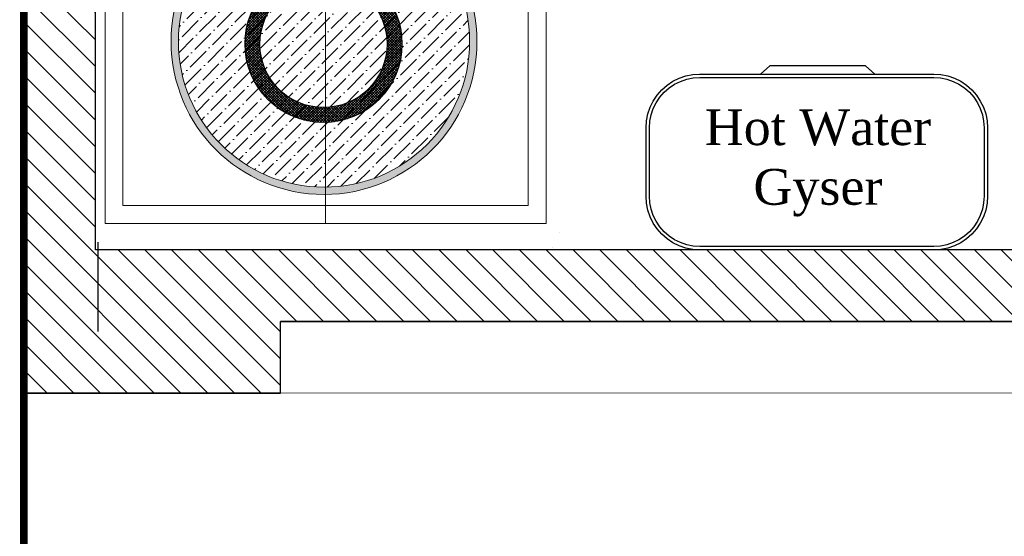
# Model space of a CAD drawing. Extents: x 258674 to 1051069, y -600163 to -66531.
# Tile 3 of 27: x 1050189 to 1050254, y -599753 to -599719. Entities that reach past the tile are written whole.
import ezdxf

# ---------------------------------------------------------------- set-up
doc = ezdxf.new("R2010")
doc.units = 0
doc.header["$LTSCALE"] = 21
doc.header["$MEASUREMENT"] = 0
doc.linetypes.add('LEVEL-F-OVERALL LAYOUT$0$HIDDEN', pattern=[0.375, 0.25, -0.125])
doc.layers.get('0').update_dxf_attribs({"linetype": 'CONTINUOUS'})
for name, color, linetype, lineweight in [('A - TEXT', 7, 'CONTINUOUS', 13), ('A_ FURN', 44, 'CONTINUOUS', 20), ('CKD Equipments', 252, 'CONTINUOUS', 0), ('DOOR-MAIN ENTRY', 7, 'CONTINUOUS', 18), ('LEVEL-F-OVERALL LAYOUT$0$I-FLOR-OVHD', 251, 'LEVEL-F-OVERALL LAYOUT$0$HIDDEN', 18), ('ND_26_HATCH', 8, 'CONTINUOUS', 13), ('New-Design-Equipment', 1, 'CONTINUOUS', 5), ('Wall', 7, 'CONTINUOUS', 30)]:
    doc.layers.add(name, color=color, linetype=linetype, lineweight=lineweight)
for name, color, linetype in [('A-wall', 2, 'CONTINUOUS'), ('DIMENSIONS', 20, 'CONTINUOUS'), ('Edges', 7, 'CONTINUOUS'), ('kitchen equip1', 8, 'CONTINUOUS')]:
    doc.layers.add(name, color=color, linetype=linetype)
doc.styles.add('CKD_Dimension Text', font='BOOKOSI.TTF')
pattern_1 = [(135, (1049698.7375, -674280.6711), (-0.883883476, -0.883883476), [])]

# ---------------------------------------------------------------- blocks, each defined once
blk = doc.blocks.new('G$C46422E3B')
at = {"layer": 'A_ FURN', "ltscale": 2}
h = blk.add_hatch(dxfattribs=at)
h.set_pattern_fill('ANSI37', color=15)
h.set_pattern_definition([(45, (111347.439, 475109.8173), (-2.24506403, 2.24506403), []), (135, (111347.439, 475109.8173), (-2.24506403, -2.24506403), [])])
edge = h.paths.add_edge_path()
edge.add_arc((131.7, 131.7), 131.7, 0, 360)
edge = h.paths.add_edge_path(flags=16)
edge.add_arc((131.7, 131.7), 106.7, 0, 360)
at = {"layer": 'kitchen equip1'}
for radius in [131.7, 106.7]:
    blk.add_circle((131.7, 131.7), radius, dxfattribs=at)
blk = doc.blocks.new('boilerplan')
at = {"layer": 'Edges'}
for p, q in [((277.1, 347), (288.7, 349.3)), ((288.7, 349.3), (300.3, 350)), ((300.3, 350), (693.6, 350)), ((693.6, 350), (705.1, 349.3)), ((705.1, 349.3), (716.7, 347)), ((236.6, 323.6), (245.5, 331.4)), ((245.5, 331.4), (255.3, 337.9)), ((249, 326.8), (258.2, 332.9)), ((255.3, 337.9), (265.9, 343.2)), ((258.2, 332.9), (268.1, 337.8)), ((265.9, 343.2), (277.1, 347)), ((268.1, 337.8), (278.6, 341.4)), ((278.6, 341.4), (289.4, 343.5)), ((289.4, 343.5), (300.5, 344.2)), ((300.5, 344.2), (693.4, 344.2)), ((693.4, 344.2), (704.4, 343.5)), ((704.4, 343.5), (715.2, 341.4)), ((715.2, 341.4), (725.7, 337.8)), ((716.7, 347), (727.9, 343.2)), ((725.7, 337.8), (735.6, 332.9)), ((727.9, 343.2), (738.5, 337.9)), ((735.6, 332.9), (744.8, 326.8)), ((738.5, 337.9), (748.3, 331.4)), ((748.3, 331.4), (757.2, 323.6)), ((222.3, 304.9), (228.8, 314.7)), ((228.8, 314.7), (236.6, 323.6)), ((233.4, 311.2), (240.7, 319.5)), ((240.7, 319.5), (249, 326.8)), ((744.8, 326.8), (753.1, 319.5)), ((753.1, 319.5), (760.4, 311.2)), ((757.2, 323.6), (765, 314.7)), ((765, 314.7), (771.6, 304.9)), ((217, 294.3), (222.3, 304.9)), ((222.4, 292.1), (227.3, 302)), ((227.3, 302), (233.4, 311.2)), ((760.4, 311.2), (766.6, 302)), ((766.6, 302), (771.4, 292.1)), ((771.6, 304.9), (776.8, 294.3)), ((210.9, 271.5), (213.3, 283.1)), ((213.3, 283.1), (217, 294.3)), ((216.7, 270.8), (218.8, 281.6)), ((218.8, 281.6), (222.4, 292.1)), ((771.4, 292.1), (775, 281.6)), ((775, 281.6), (777.1, 270.8)), ((776.8, 294.3), (780.6, 283.1)), ((780.6, 283.1), (782.9, 271.5)), ((210.2, 259.9), (210.9, 271.5)), ((216, 259.8), (216.7, 270.8)), ((777.1, 270.8), (777.9, 259.8)), ((782.9, 271.5), (783.6, 259.9)), ((210.2, 145), (210.2, 259.9)), ((216, 145.2), (216, 259.8)), ((777.9, 259.8), (777.9, 145.2)), ((783.6, 259.9), (783.6, 145)), ((210.9, 133.4), (210.2, 145)), ((213.3, 121.9), (210.9, 133.4)), ((216.7, 134.2), (216, 145.2)), ((218.8, 123.4), (216.7, 134.2)), ((777.1, 134.2), (775, 123.4)), ((777.9, 145.2), (777.1, 134.2)), ((782.9, 133.4), (780.6, 121.9)), ((783.6, 145), (782.9, 133.4)), ((217, 110.7), (213.3, 121.9)), ((222.4, 112.9), (218.8, 123.4)), ((775, 123.4), (771.4, 112.9)), ((780.6, 121.9), (776.8, 110.7)), ((222.3, 100.1), (217, 110.7)), ((228.8, 90.3), (222.3, 100.1)), ((227.3, 103), (222.4, 112.9)), ((233.4, 93.8), (227.3, 103)), ((766.6, 103), (760.4, 93.8)), ((771.6, 100.1), (765, 90.3)), ((771.4, 112.9), (766.6, 103)), ((776.8, 110.7), (771.6, 100.1)), ((236.6, 81.4), (228.8, 90.3)), ((240.7, 85.5), (233.4, 93.8)), ((249, 78.2), (240.7, 85.5)), ((753.1, 85.5), (744.8, 78.2)), ((760.4, 93.8), (753.1, 85.5)), ((765, 90.3), (757.2, 81.4)), ((245.5, 73.6), (236.6, 81.4)), ((255.3, 67), (245.5, 73.6)), ((258.2, 72), (249, 78.2)), ((265.9, 61.8), (255.3, 67)), ((268.1, 67.2), (258.2, 72)), ((278.6, 63.6), (268.1, 67.2)), ((725.7, 67.2), (715.2, 63.6)), ((735.6, 72), (725.7, 67.2)), ((738.5, 67), (727.9, 61.8)), ((744.8, 78.2), (735.6, 72)), ((748.3, 73.6), (738.5, 67)), ((757.2, 81.4), (748.3, 73.6)), ((277.1, 58), (265.9, 61.8)), ((288.7, 55.7), (277.1, 58)), ((289.4, 61.4), (278.6, 63.6)), ((300.3, 55), (288.7, 55.7)), ((300.5, 60.7), (289.4, 61.4)), ((399.3, 55), (300.3, 55)), ((693.4, 60.7), (300.5, 60.7)), ((399.3, 55), (414.9, 41.1)), ((591.2, 55), (399.3, 55)), ((591.2, 55), (575.6, 41.1)), ((693.6, 55), (591.2, 55)), ((704.4, 61.4), (693.4, 60.7)), ((705.1, 55.7), (693.6, 55)), ((715.2, 63.6), (704.4, 61.4)), ((716.7, 58), (705.1, 55.7)), ((727.9, 61.8), (716.7, 58)), ((414.9, 41.1), (575.6, 41.1))]:
    blk.add_line(p, q, dxfattribs=at)
blk = doc.blocks.new('G$C6845078B')
blk.add_blockref('boilerplan', (-210.2, -41.1))
blk = doc.blocks.new('G$CD7D92FFB')
h = blk.add_hatch(color=144)
h.dxf.hatch_style = 1
edge = h.paths.add_edge_path()
edge.add_arc((252.5, 252.5), 252.5, 0, 360)
edge = h.paths.add_edge_path(flags=16)
edge.add_arc((252.5, 252.5), 240.5, 0, 360)
h = blk.add_hatch()
h.set_pattern_fill('ANSI36', color=61, scale=120)
h.set_pattern_definition([(45, (-31984.959, -8297.094), (7.954951, 29.168155), [37.5, -7.5, 0, -7.5])])
h.paths.add_polyline_path([(493, 252.5, 1), (12, 252.5, 1)])
at = {"layer": 'CKD Equipments', "color": 25, "ltscale": 0.25}
for radius in [252.5, 240.5]:
    blk.add_circle((252.5, 252.5), radius, dxfattribs=at)

msp = doc.modelspace()

# ---------------------------------------------------------------- hatches: boundary and pattern name
at = {"layer": 'ND_26_HATCH', "lineweight": -3, "transparency": 33554559}
h = msp.add_hatch(dxfattribs=at)
h.set_pattern_fill('ANSI31', color=253, scale=0.393701, angle=90)
h.set_pattern_definition(pattern_1)
h.paths.add_polyline_path([(1050281.856, -599429.044), (1050502.414, -599429.044), (1050502.414, -599743.587), (1050508.343, -599743.586), (1050508.343, -599429.043), (1050497.002, -599424.331), (1050281.856, -599424.322)])
h.paths.add_polyline_path([(1050189.487, -599743.587), (1050189.487, -599743.623), (1050206.432, -599743.622), (1050206.431, -599738.898), (1050277.298, -599738.886), (1050277.298, -599743.611), (1050294.243, -599743.61), (1050294.243, -599712.089), (1050289.518, -599712.089), (1050289.518, -599734.162), (1050194.211, -599734.173), (1050194.188, -599430.876), (1050191.295, -599430.876), (1050191.295, -599424.969), (1050197.203, -599424.969), (1050197.203, -599429.044), (1050218.275, -599429.044), (1050218.275, -599424.321), (1050189.463, -599424.32)])
h = msp.add_hatch(dxfattribs=at)
h.set_pattern_fill('ANSI31', color=253, scale=0.393701, angle=90)
h.set_pattern_definition(pattern_1)
h.paths.add_polyline_path([(1050189.487, -599743.587), (1050189.487, -599743.623), (1050206.432, -599743.622), (1050206.431, -599738.898), (1050277.298, -599738.886), (1050277.298, -599743.611), (1050294.243, -599743.61), (1050294.243, -599712.089), (1050289.518, -599712.089), (1050289.518, -599734.162), (1050194.211, -599734.173), (1050194.188, -599430.876), (1050191.295, -599430.876), (1050191.295, -599424.969), (1050197.203, -599424.969), (1050197.203, -599429.044), (1050244.454, -599429.044), (1050244.454, -599424.321), (1050189.463, -599424.32)])
h.paths.add_polyline_path([(1050281.856, -599429.044), (1050502.414, -599429.044), (1050502.414, -599743.587), (1050508.343, -599743.586), (1050508.343, -599429.043), (1050508.322, -599424.33), (1050281.856, -599424.322)])

# ---------------------------------------------------------------- linework, layer by layer
at = {"layer": 'A-wall', "linetype": 'Continuous', "lineweight": -3}
for p, q in [((1050189.487, -599743.587), (1050189.463, -599424.32)), ((1050189.487, -599743.587), (1050189.463, -599424.32)), ((1050194.211, -599734.173), (1050194.188, -599429.044)), ((1050194.211, -599734.173), (1050194.188, -599429.044)), ((1050289.518, -599734.162), (1050194.211, -599734.173)), ((1050289.518, -599734.162), (1050194.211, -599734.173)), ((1050277.298, -599738.886), (1050206.431, -599738.898)), ((1050277.298, -599738.886), (1050206.431, -599738.898)), ((1050206.432, -599743.622), (1050206.431, -599738.898)), ((1050206.432, -599743.622), (1050206.431, -599738.898)), ((1050206.432, -599743.622), (1050189.487, -599743.623)), ((1050206.432, -599743.622), (1050189.487, -599743.623))]:
    msp.add_line(p, q, dxfattribs=at)
at = {"layer": 'A-wall', "ltscale": 0.25}
msp.add_lwpolyline([(1050189.487, -599743.587), (1050189.487, -599743.623), (1050206.432, -599743.622), (1050206.431, -599738.898), (1050277.298, -599738.886), (1050277.298, -599743.611), (1050294.243, -599743.61), (1050294.243, -599712.089), (1050289.518, -599712.089), (1050289.518, -599734.162), (1050194.211, -599734.173), (1050194.188, -599430.876), (1050191.295, -599430.876), (1050191.295, -599424.969), (1050197.203, -599424.969), (1050197.203, -599429.044), (1050244.454, -599429.044), (1050244.454, -599424.321), (1050189.463, -599424.32)], close=True, dxfattribs=at)
at = {"layer": 'CKD Equipments'}
msp.add_line((1050209.417, -599732.42, 2242.809), (1050209.417, -599686.366, 2242.809), dxfattribs=at)
at = {"layer": 'CKD Equipments', "elevation": 2242.809}
for points in [[(1050194.853, -599693.059), (1050194.853, -599732.42), (1050223.982, -599732.42), (1050223.982, -599685.185), (1050194.853, -599685.185)], [(1050196.034, -599686.366), (1050196.034, -599731.239), (1050222.801, -599731.239), (1050222.801, -599686.366)]]:
    msp.add_lwpolyline(points, close=True, dxfattribs=at)
at = {"layer": 'DIMENSIONS'}
for p, q in [((1050224.849, -599733.035, 0), (1050224.849, -599733.035, 0)), ((1050224.376, -599733.976, 0), (1050224.376, -599733.976, 0))]:
    msp.add_line(p, q, dxfattribs=at)
at = {"layer": 'DOOR-MAIN ENTRY', "color": 1, "linetype": 'Continuous', "lineweight": 0, "ltscale": 8, "const_width": 0.5}
msp.add_lwpolyline([(1050976.871, -599804.207), (1050999.167, -599624.679), (1051021.463, -599424.32), (1050189.463, -599424.32), (1050189.501, -599832.82), (1050194.463, -599832.82)], dxfattribs=at)
at = {"layer": 'LEVEL-F-OVERALL LAYOUT$0$I-FLOR-OVHD', "ltscale": 0.25}
msp.add_lwpolyline([(1050970.197, -599857.876), (1050998.92, -599626.902), (1051021.463, -599424.32), (1051009.537, -599424.35), (1050189.463, -599424.32), (1050189.501, -599796.241), (1050189.501, -599857.876)], dxfattribs=at)
at = {"layer": 'New-Design-Equipment', "ltscale": 0.25}
msp.add_line((1050206.432, -599743.622), (1050277.298, -599743.611), dxfattribs=at)
msp.add_line((1050206.432, -599743.622), (1050277.298, -599743.611), dxfattribs=at)
at = {"layer": 'Wall', "color": 6}
msp.add_line((1050194.397, -599739.551, 0), (1050194.397, -599733.646, 0), dxfattribs=at)

# ---------------------------------------------------------------- block references
at = {"layer": 'CKD Equipments', "ltscale": 0.25, "xscale": 0.04, "yscale": 0.04, "zscale": 0.04}
msp.add_blockref('G$CD7D92FFB', (1050199.216, -599730.507), dxfattribs=at)
at = {"layer": 'CKD Equipments', "ltscale": 0.25, "xscale": 0.0393700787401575, "yscale": 0.0393700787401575, "zscale": 0.0393700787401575, "rotation": 90}
msp.add_blockref('G$C46422E3B', (1050214.466, -599725.756, 2242.809), dxfattribs=at)
at = {"layer": 'CKD Equipments', "ltscale": 10, "xscale": 0.0393381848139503, "yscale": 0.0393381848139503, "zscale": 0.0393381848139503, "rotation": 180}
msp.add_blockref('G$C6845078B', (1050253.144, -599722.016), dxfattribs=at)

# ---------------------------------------------------------------- texts
at = {"layer": 'A - TEXT', "insert": (1050241.94, -599724.886), "char_height": 2.3622, "width": 32.07345, "attachment_point": 2, "style": 'CKD_Dimension Text'}
msp.add_mtext('Hot Water\\PGyser', dxfattribs=at)

doc.saveas('drawing.dxf')
